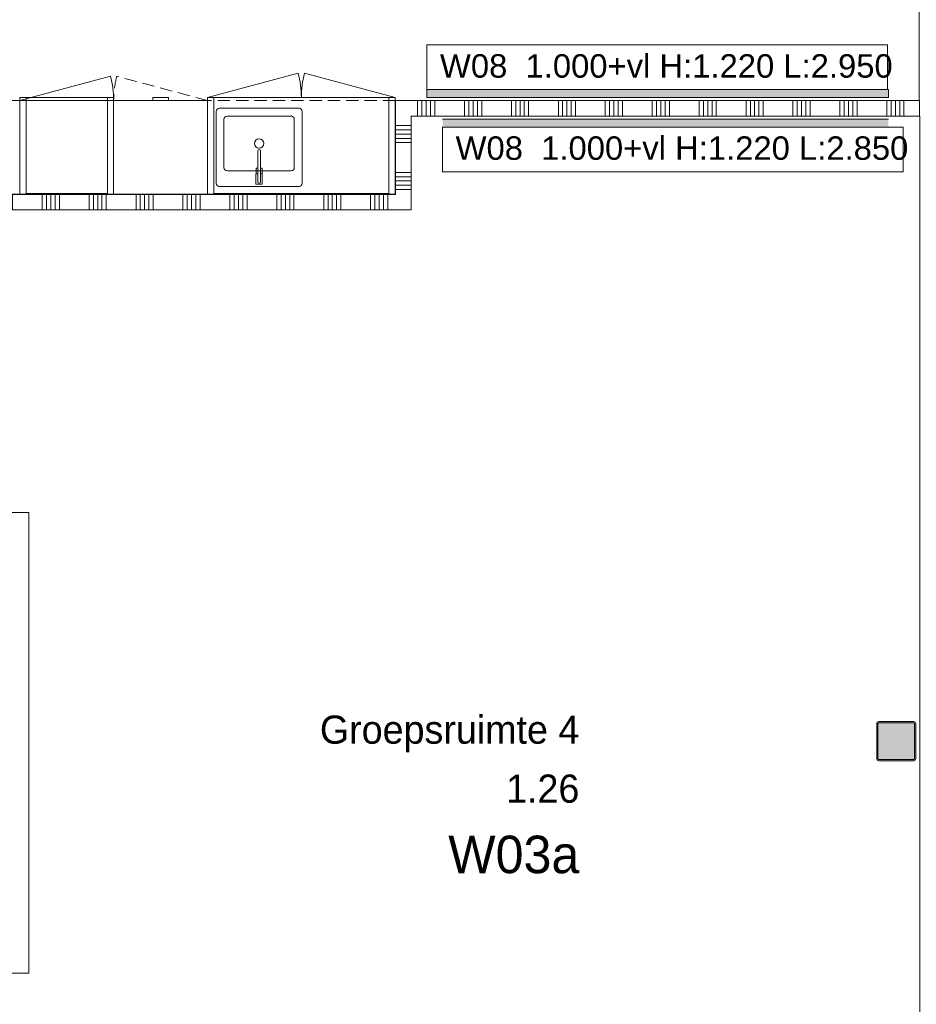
# Model space of a CAD drawing. Header units: millimetres. Extents: x -850 to 154668, y -25041 to 71030.
# Tile 126 of 211: x 19846 to 25579, y 54080 to 60377. Entities that reach past the tile are written whole.
import ezdxf
from ezdxf.enums import TextEntityAlignment as Align

# ---------------------------------------------------------------- set-up
doc = ezdxf.new("R2010")
doc.units = ezdxf.units.MM
doc.header["$MEASUREMENT"] = 0
doc.linetypes.add('B0702', pattern=[117.37, 78.119999, -39.250001])
for name, color, linetype in [('42 Binnenwandafw', 7, 'Continuous'), ('42 Binnenwandafw Doorsnede-arcering', 7, 'Continuous'), ('72 VI kastenwanden', 7, 'Continuous'), ('Info Wandafwerking aanduiding', 7, 'Continuous'), ('New_22 NC Binnenwanden', 7, 'Continuous'), ('New_22 NC Binnenwanden Doorsnede-arcering', 7, 'Continuous'), ('New_72 VI kastenwanden', 7, 'Continuous'), ('New_Z Ruimtefuncties', 7, 'Continuous'), ('New_Z Ruimtefuncties Zone omranding', 7, 'Continuous'), ('New_Z Ruimtefuncties Zone tekst', 7, 'Continuous'), ('S-COLS-____-OTLN.RVT S', 7, 'Continuous'), ('S-COLS-____-OTLN.RVT S 2D arcering', 7, 'Continuous')]:
    doc.layers.add(name, color=color, linetype=linetype)
doc.styles.add('GENERATED_STYLE_1', font='txt')
doc.styles.add('GENERATED_STYLE_2', font='txt')

# ---------------------------------------------------------------- blocks, each defined once
blk = doc.blocks.new('Kast basis 2D 22_2')
at = {"layer": 'New_72 VI kastenwanden', "color": 1, "linetype": 'Continuous', "lineweight": 0}
for p, q in [((0, 620), (1200, 620)), ((0, 0), (0, 620)), ((1125, 570), (615, 570)), ((1200, 0), (1200, 620)), ((595, 550), (595, 90)), ((890, 554), (850, 554)), ((850, 554), (850, 489)), ((861, 540), (861, 342.1)), ((861, 489), (861, 540)), ((879, 342.2), (879, 540)), ((879, 540), (879, 489)), ((890, 489), (890, 554)), ((1145, 90), (1145, 550)), ((645, 450), (645, 140)), ((1075, 470), (665, 470)), ((850, 489), (861, 489)), ((861, 488), (850.3, 488)), ((850.3, 488), (850.3, 453)), ((850.3, 453), (861, 453)), ((861, 453), (861, 488)), ((879, 489), (890, 489)), ((889.7, 488), (879, 488)), ((879, 488), (879, 453)), ((879, 453), (889.7, 453)), ((889.7, 453), (889.7, 488)), ((1095, 140), (1095, 450)), ((615, 70), (1125, 70)), ((665, 120), (1075, 120)), ((0, 0), (1200, 0)), ((0, 0), (579.6, -155.3)), ((1200, 0), (620.4, -155.3))]:
    blk.add_line(p, q, dxfattribs=at)
blk.add_circle((870, 295), 30, dxfattribs=at)
for centre, radius, start, end in [((615, 550), 20, 90, 180), ((1125, 550), 20, 0, 90), ((870, 540), 9, 0, 180), ((870, 540), 9, 0, 180), ((665, 450), 20, 90, 180), ((1075, 450), 20, 0, 90), ((870, 342.1), 9, 180.14724, 0.14724), ((665, 140), 20, 180, 270), ((1075, 140), 20, 270, 0), ((615, 90), 20, 180, 270), ((1125, 90), 20, 270, 0), ((0, 0), 600, 345, 0), ((1200, 0), 600, 180, 195)]:
    blk.add_arc(centre, radius, start, end, dxfattribs=at)
blk.add_point((665, 120), dxfattribs=at)
blk = doc.blocks.new('Kast basis 1D 22_5')
at = {"layer": 'New_72 VI kastenwanden', "color": 1, "linetype": 'Continuous', "lineweight": 0}
for p, q in [((0, 600), (600, 600)), ((0, 0), (0, 600)), ((600, 0), (600, 600)), ((0, 0), (600, 0)), ((0, 0), (579.6, -155.3))]:
    blk.add_line(p, q, dxfattribs=at)
blk.add_arc((0, 0), 600, 345, 0, dxfattribs=at)
blk = doc.blocks.new('Wall_258_2', base_point=(22450, 59859.9))
at = {"layer": '42 Binnenwandafw Doorsnede-arcering', "linetype": 'Continuous', "lineweight": 0, "true_color": 0x934451}
blk.add_hatch(color=15, dxfattribs=at).paths.add_polyline_path([(22450, 59879.9), (25400.2, 59880), (25400.2, 59930), (22450, 59929.9)])
at = {"layer": '42 Binnenwandafw', "color": 15, "linetype": 'Continuous', "lineweight": 0, "true_color": 0x934451, "flags": 128}
for points in [[(25400.2, 59930), (22450, 59929.9)], [(22450, 59929.9), (22450, 59879.9)], [(25400.2, 59880), (25400.2, 59930)], [(22450, 59879.9), (25400.2, 59880)]]:
    blk.add_lwpolyline(points, dxfattribs=at)
blk = doc.blocks.new('Wall_279_2', base_point=(22550, 59759.9))
at = {"layer": '42 Binnenwandafw Doorsnede-arcering', "linetype": 'Continuous', "lineweight": 0, "true_color": 0x934451}
blk.add_hatch(color=15, dxfattribs=at).paths.add_polyline_path([(22550, 59689.9), (25400, 59689.9), (25400, 59739.9), (22550, 59739.9)])
at = {"layer": '42 Binnenwandafw', "color": 15, "linetype": 'Continuous', "lineweight": 0, "true_color": 0x934451, "flags": 128}
for points in [[(25400, 59739.9), (22550, 59739.9)], [(22550, 59689.9), (25400, 59689.9)]]:
    blk.add_lwpolyline(points, dxfattribs=at)
blk = doc.blocks.new('Kast wand 1D 22_8')
at = {"layer": 'New_72 VI kastenwanden', "color": 1, "linetype": 'B0702', "lineweight": 0}
for p, q in [((300, 600), (0, 600)), ((0, 600), (0, 0)), ((300, 0), (300, 600)), ((0, 0), (300, 0))]:
    blk.add_line(p, q, dxfattribs=at)
blk = doc.blocks.new('Column 186[26]_2', base_point=(0.5, 3))
at = {"layer": 'S-COLS-____-OTLN.RVT S 2D arcering', "linetype": 'Continuous', "lineweight": 0, "true_color": 0x778488}
h = blk.add_hatch(color=8, dxfattribs=at)
h.paths.add_polyline_path([(25325.5, 55651), (25326.5, 55646), (25329.3, 55641.8), (25333.5, 55638.9), (25338.5, 55638), (25562.5, 55638), (25567.5, 55638.9), (25571.7, 55641.8), (25574.5, 55646), (25575.5, 55651), (25575.5, 55875), (25574.5, 55879.9), (25571.7, 55884.1), (25567.5, 55887), (25562.5, 55888), (25338.5, 55888), (25333.5, 55887), (25329.3, 55884.1), (25326.5, 55879.9), (25325.5, 55875)])
h.paths.add_polyline_path([(25562.5, 55646), (25338.5, 55646), (25336.6, 55646.3), (25335, 55647.4), (25333.9, 55649), (25333.5, 55651), (25333.5, 55875), (25333.9, 55876.9), (25335, 55878.5), (25336.6, 55879.6), (25338.5, 55880), (25562.5, 55880), (25564.4, 55879.6), (25566.1, 55878.5), (25567.1, 55876.9), (25567.5, 55875), (25567.5, 55651), (25567.1, 55649), (25566.1, 55647.4), (25564.4, 55646.3)], flags=0)
blk.add_hatch(color=8, dxfattribs=at).paths.add_polyline_path([(25562.5, 55880), (25338.5, 55880), (25336.6, 55879.6), (25335, 55878.5), (25333.9, 55876.9), (25333.5, 55875), (25333.5, 55651), (25333.9, 55649), (25335, 55647.4), (25336.6, 55646.3), (25338.5, 55646), (25562.5, 55646), (25564.4, 55646.3), (25566.1, 55647.4), (25567.1, 55649), (25567.5, 55651), (25567.5, 55875), (25567.1, 55876.9), (25566.1, 55878.5), (25564.4, 55879.6)])
at = {"layer": 'S-COLS-____-OTLN.RVT S', "color": 1, "linetype": 'Continuous', "lineweight": 0}
for p, q in [((25326.5, 55879.9), (25325.5, 55875)), ((25325.5, 55875), (25325.5, 55651)), ((25329.3, 55884.1), (25326.5, 55879.9)), ((25333.5, 55887), (25329.3, 55884.1)), ((25338.5, 55888), (25333.5, 55887)), ((25333.5, 55875), (25333.9, 55876.9)), ((25333.5, 55651), (25333.5, 55875)), ((25333.9, 55876.9), (25335, 55878.5)), ((25335, 55878.5), (25336.6, 55879.6)), ((25336.6, 55879.6), (25338.5, 55880)), ((25562.5, 55888), (25338.5, 55888)), ((25338.5, 55880), (25562.5, 55880)), ((25567.5, 55887), (25562.5, 55888)), ((25562.5, 55880), (25564.4, 55879.6)), ((25564.4, 55879.6), (25566.1, 55878.5)), ((25566.1, 55878.5), (25567.1, 55876.9)), ((25567.1, 55876.9), (25567.5, 55875)), ((25571.7, 55884.1), (25567.5, 55887)), ((25567.5, 55875), (25567.5, 55651)), ((25574.5, 55879.9), (25571.7, 55884.1)), ((25575.5, 55875), (25574.5, 55879.9)), ((25575.5, 55651), (25575.5, 55875)), ((25325.5, 55651), (25326.5, 55646)), ((25326.5, 55646), (25329.3, 55641.8)), ((25329.3, 55641.8), (25333.5, 55638.9)), ((25333.9, 55649), (25333.5, 55651)), ((25333.5, 55638.9), (25338.5, 55638)), ((25335, 55647.4), (25333.9, 55649)), ((25336.6, 55646.3), (25335, 55647.4)), ((25338.5, 55646), (25336.6, 55646.3)), ((25562.5, 55646), (25338.5, 55646)), ((25338.5, 55638), (25562.5, 55638)), ((25564.4, 55646.3), (25562.5, 55646)), ((25562.5, 55638), (25567.5, 55638.9)), ((25566.1, 55647.4), (25564.4, 55646.3)), ((25567.1, 55649), (25566.1, 55647.4)), ((25567.5, 55651), (25567.1, 55649)), ((25567.5, 55638.9), (25571.7, 55641.8)), ((25571.7, 55641.8), (25574.5, 55646)), ((25574.5, 55646), (25575.5, 55651))]:
    blk.add_line(p, q, dxfattribs=at)
blk = doc.blocks.new('Kast wand 2D 22_2')
at = {"layer": 'New_72 VI kastenwanden', "color": 1, "linetype": 'B0702', "lineweight": 0}
for p, q in [((1200, 600), (0, 600)), ((0, 600), (0, 0)), ((1200, 0), (1200, 600)), ((0, 0), (1200, 0))]:
    blk.add_line(p, q, dxfattribs=at)
blk = doc.blocks.new('#72 ladekast 4L')
at = {"layer": 'New_72 VI kastenwanden', "color": 9, "linetype": 'Continuous', "lineweight": 0}
for p, q in [((20, 620), (0, 620)), ((0, 620), (0, 40)), ((580, 620), (20, 620)), ((600, 620), (580, 620)), ((600, 40), (600, 620)), ((0, 40), (0, 20)), ((0, 20), (600, 20)), ((350, 20), (250, 20)), ((250, 20), (250, 0)), ((250, 0), (350, 0)), ((350, 0), (350, 20)), ((600, 20), (600, 40))]:
    blk.add_line(p, q, dxfattribs=at)
blk = doc.blocks.new('Kast wand 1D 22_2')
at = {"layer": 'New_72 VI kastenwanden', "color": 1, "linetype": 'B0702', "lineweight": 0}
for p, q in [((600, 600), (0, 600)), ((0, 600), (0, 0)), ((600, 0), (600, 600)), ((0, 0), (600, 0))]:
    blk.add_line(p, q, dxfattribs=at)
blk = doc.blocks.new('Kast wand 1D 22_3')
at = {"layer": 'New_72 VI kastenwanden', "color": 1, "linetype": 'B0702', "lineweight": 0}
for p, q in [((600, 600), (0, 600)), ((0, 600), (0, 0)), ((600, 0), (600, 600)), ((0, 0), (600, 0)), ((0, 0), (579.6, -155.3))]:
    blk.add_line(p, q, dxfattribs=at)
blk.add_arc((0, 0), 600, 345, 0, dxfattribs=at)
blk = doc.blocks.new('#72 kadervak')
at = {"layer": 'New_72 VI kastenwanden', "color": 7, "linetype": 'Continuous', "lineweight": 0}
for p, q in [((600, 620), (0, 620)), ((0, 620), (0, 0)), ((600, 620), (0, 620)), ((0, 620), (0, 0)), ((40, 620), (0, 620)), ((0, 620), (0, 0)), ((40, 0), (40, 620)), ((560, 620), (40, 620)), ((40, 620), (40, 615)), ((40, 615), (560, 615)), ((600, 620), (560, 620)), ((560, 620), (560, 0)), ((560, 615), (560, 620)), ((600, 0), (600, 620)), ((600, 0), (600, 620)), ((600, 0), (600, 620)), ((0, 0), (600, 0)), ((0, 0), (600, 0)), ((0, 0), (40, 0)), ((560, 0), (600, 0))]:
    blk.add_line(p, q, dxfattribs=at)
blk = doc.blocks.new('#72 pantryvak')
at = {"layer": '72 VI kastenwanden', "color": 1, "linetype": 'Continuous', "lineweight": 0}
for p, q in [((1200, 620), (0, 620)), ((0, 620), (0, 0)), ((40, 620), (0, 620)), ((0, 620), (0, 0)), ((1160, 620), (40, 620)), ((40, 620), (40, 0)), ((40, 0), (40, 620)), ((1160, 620), (40, 620)), ((40, 620), (40, 615)), ((40, 615), (1160, 615)), ((1160, 0), (1160, 620)), ((1160, 615), (1160, 620)), ((1160, 620), (1160, 0)), ((1200, 620), (1160, 620)), ((1200, 0), (1200, 620)), ((1200, 0), (1200, 620)), ((0, 0), (1200, 0)), ((0, 0), (40, 0)), ((40, 0), (1160, 0)), ((1160, 0), (1200, 0))]:
    blk.add_line(p, q, dxfattribs=at)
blk = doc.blocks.new('*X2429')
at = {"layer": 'New_22 NC Binnenwanden Doorsnede-arcering', "color": 254, "linetype": 'Continuous', "lineweight": 0, "true_color": 0xe9ebeb}
for p, q in [((22350, 59700.3), (22250, 59700.3)), ((22350, 59672.9), (22250, 59672.9)), ((22350, 59645.5), (22250, 59645.5)), ((22350, 59618), (22250, 59618)), ((22350, 59590.6), (22250, 59590.6)), ((22350, 59400.3), (22250, 59400.3)), ((22350, 59372.9), (22250, 59372.9)), ((22350, 59345.5), (22250, 59345.5)), ((22350, 59318), (22250, 59318)), ((22350, 59290.6), (22250, 59290.6))]:
    blk.add_line(p, q, dxfattribs=at)
blk = doc.blocks.new('Wall_471_2', base_point=(22350, 59759.9))
at = {"layer": 'New_22 NC Binnenwanden', "color": 8, "linetype": 'Continuous', "lineweight": 0, "true_color": 0x778488, "flags": 128}
for points in [[(22250, 59759.9), (22250, 59259.9)], [(22350, 59159.9), (22350, 59759.9)], [(22350, 59159.9), (22250, 59159.9)]]:
    blk.add_lwpolyline(points, dxfattribs=at)
at = {"layer": 'New_22 NC Binnenwanden', "color": 8, "lineweight": 0, "true_color": 0x778488}
blk.add_blockref('*X2429', (0, 0), dxfattribs=at)
blk = doc.blocks.new('*X2433')
at = {"layer": 'New_22 NC Binnenwanden Doorsnede-arcering', "color": 254, "linetype": 'Continuous', "lineweight": 0, "true_color": 0xe9ebeb}
for p, q in [((22390.3, 59759.9), (22390.3, 59859.9)), ((22417.7, 59759.9), (22417.7, 59859.9)), ((22445.2, 59759.9), (22445.2, 59859.9)), ((22472.6, 59759.9), (22472.6, 59859.9)), ((22500, 59759.9), (22500, 59859.9)), ((22690.3, 59759.9), (22690.3, 59859.9)), ((22717.7, 59759.9), (22717.7, 59859.9)), ((22745.2, 59759.9), (22745.2, 59859.9)), ((22772.6, 59759.9), (22772.6, 59859.9)), ((22800, 59759.9), (22800, 59859.9)), ((22990.3, 59759.9), (22990.3, 59859.9)), ((23017.7, 59759.9), (23017.7, 59859.9)), ((23045.2, 59759.9), (23045.2, 59859.9)), ((23072.6, 59759.9), (23072.6, 59859.9)), ((23100, 59759.9), (23100, 59859.9)), ((23290.3, 59759.9), (23290.3, 59859.9)), ((23317.7, 59759.9), (23317.7, 59859.9)), ((23345.2, 59759.9), (23345.2, 59859.9)), ((23372.6, 59759.9), (23372.6, 59859.9)), ((23400, 59759.9), (23400, 59859.9)), ((23590.3, 59759.9), (23590.3, 59859.9)), ((23617.7, 59759.9), (23617.7, 59859.9)), ((23645.2, 59759.9), (23645.2, 59859.9)), ((23672.6, 59759.9), (23672.6, 59859.9)), ((23700, 59759.9), (23700, 59859.9)), ((23890.3, 59759.9), (23890.3, 59859.9)), ((23917.7, 59759.9), (23917.7, 59859.9)), ((23945.2, 59759.9), (23945.2, 59859.9)), ((23972.6, 59759.9), (23972.6, 59859.9)), ((24000, 59759.9), (24000, 59859.9)), ((24190.3, 59759.9), (24190.3, 59859.9)), ((24217.7, 59759.9), (24217.7, 59859.9)), ((24245.2, 59759.9), (24245.2, 59859.9)), ((24272.6, 59759.9), (24272.6, 59859.9)), ((24300, 59759.9), (24300, 59859.9)), ((24490.3, 59759.9), (24490.3, 59859.9)), ((24517.7, 59759.9), (24517.7, 59859.9)), ((24545.2, 59759.9), (24545.2, 59859.9)), ((24572.6, 59759.9), (24572.6, 59859.9)), ((24600, 59759.9), (24600, 59859.9)), ((24790.3, 59759.9), (24790.3, 59859.9)), ((24817.7, 59759.9), (24817.7, 59859.9)), ((24845.2, 59759.9), (24845.2, 59859.9)), ((24872.6, 59759.9), (24872.6, 59859.9)), ((24900, 59759.9), (24900, 59859.9)), ((25090.3, 59759.9), (25090.3, 59859.9)), ((25117.7, 59759.9), (25117.7, 59859.9)), ((25145.2, 59759.9), (25145.2, 59859.9)), ((25172.6, 59759.9), (25172.6, 59859.9)), ((25200, 59759.9), (25200, 59859.9)), ((25390.3, 59759.9), (25390.3, 59859.9)), ((25417.7, 59759.9), (25417.7, 59859.9)), ((25445.2, 59759.9), (25445.2, 59859.9)), ((25472.6, 59759.9), (25472.6, 59859.9)), ((25500, 59759.9), (25500, 59859.9))]:
    blk.add_line(p, q, dxfattribs=at)
blk = doc.blocks.new('Wall_472_2', base_point=(22250, 59759.9))
at = {"layer": 'New_22 NC Binnenwanden', "color": 8, "linetype": 'Continuous', "lineweight": 0, "true_color": 0x778488, "flags": 128}
for points in [[(25600, 59859.9), (22250, 59859.9)], [(22250, 59859.9), (22250, 59759.9)], [(25600, 59859.9), (25600, 59759.9)], [(22350, 59759.9), (25600, 59759.9)]]:
    blk.add_lwpolyline(points, dxfattribs=at)
at = {"layer": 'New_22 NC Binnenwanden', "color": 8, "lineweight": 0, "true_color": 0x778488}
blk.add_blockref('*X2433', (0, 0), dxfattribs=at)
blk = doc.blocks.new('*X2453')
at = {"layer": 'New_22 NC Binnenwanden Doorsnede-arcering', "color": 254, "linetype": 'Continuous', "lineweight": 0, "true_color": 0xe9ebeb}
for p, q in [((19690.3, 59201.9), (19690.3, 59259.9)), ((19717.7, 59201.9), (19717.7, 59259.9)), ((19745.2, 59201.9), (19745.2, 59259.9)), ((19772.6, 59201.9), (19772.6, 59259.9)), ((19800, 59201.9), (19800, 59259.9)), ((19990.3, 59201.9), (19990.3, 59259.9)), ((20017.7, 59201.9), (20017.7, 59259.9)), ((20045.2, 59201.9), (20045.2, 59259.9)), ((20072.6, 59201.9), (20072.6, 59259.9)), ((20100, 59201.9), (20100, 59259.9)), ((20290.3, 59201.9), (20290.3, 59259.9)), ((20317.7, 59201.9), (20317.7, 59259.9)), ((20345.2, 59201.9), (20345.2, 59259.9)), ((20372.6, 59201.9), (20372.6, 59259.9)), ((20400, 59201.9), (20400, 59259.9)), ((20590.3, 59201.9), (20590.3, 59259.9)), ((20617.7, 59201.9), (20617.7, 59259.9)), ((20645.2, 59201.9), (20645.2, 59259.9)), ((20672.6, 59201.9), (20672.6, 59259.9)), ((20700, 59201.9), (20700, 59259.9)), ((20890.3, 59201.9), (20890.3, 59259.9)), ((20917.7, 59201.9), (20917.7, 59259.9)), ((20945.2, 59201.9), (20945.2, 59259.9)), ((20972.6, 59201.9), (20972.6, 59259.9)), ((21000, 59201.9), (21000, 59259.9)), ((21190.3, 59201.9), (21190.3, 59259.9)), ((21217.7, 59201.9), (21217.7, 59259.9)), ((21245.2, 59201.9), (21245.2, 59259.9)), ((21272.6, 59201.9), (21272.6, 59259.9)), ((21300, 59201.9), (21300, 59259.9)), ((21490.3, 59201.9), (21490.3, 59259.9)), ((21517.7, 59201.9), (21517.7, 59259.9)), ((21545.2, 59201.9), (21545.2, 59259.9)), ((21572.6, 59201.9), (21572.6, 59259.9)), ((21600, 59201.9), (21600, 59259.9)), ((21790.3, 59201.9), (21790.3, 59259.9)), ((21817.7, 59201.9), (21817.7, 59259.9)), ((21845.2, 59201.9), (21845.2, 59259.9)), ((21872.6, 59201.9), (21872.6, 59259.9)), ((21900, 59201.9), (21900, 59259.9)), ((22090.3, 59201.9), (22090.3, 59259.9)), ((22117.7, 59201.9), (22117.7, 59259.9)), ((22145.2, 59201.9), (22145.2, 59259.9)), ((22172.6, 59201.9), (22172.6, 59259.9)), ((22200, 59201.9), (22200, 59259.9)), ((19690.3, 59159.9), (19690.3, 59201.9)), ((19717.7, 59159.9), (19717.7, 59201.9)), ((19745.2, 59159.9), (19745.2, 59201.9)), ((19772.6, 59159.9), (19772.6, 59201.9)), ((19800, 59159.9), (19800, 59201.9)), ((19990.3, 59159.9), (19990.3, 59201.9)), ((20017.7, 59159.9), (20017.7, 59201.9)), ((20045.2, 59159.9), (20045.2, 59201.9)), ((20072.6, 59159.9), (20072.6, 59201.9)), ((20100, 59159.9), (20100, 59201.9)), ((20290.3, 59159.9), (20290.3, 59201.9)), ((20317.7, 59159.9), (20317.7, 59201.9)), ((20345.2, 59159.9), (20345.2, 59201.9)), ((20372.6, 59159.9), (20372.6, 59201.9)), ((20400, 59159.9), (20400, 59201.9)), ((20590.3, 59159.9), (20590.3, 59201.9)), ((20617.7, 59159.9), (20617.7, 59201.9)), ((20645.2, 59159.9), (20645.2, 59201.9)), ((20672.6, 59159.9), (20672.6, 59201.9)), ((20700, 59159.9), (20700, 59201.9)), ((20890.3, 59159.9), (20890.3, 59201.9)), ((20917.7, 59159.9), (20917.7, 59201.9)), ((20945.2, 59159.9), (20945.2, 59201.9)), ((20972.6, 59159.9), (20972.6, 59201.9)), ((21000, 59159.9), (21000, 59201.9)), ((21190.3, 59159.9), (21190.3, 59201.9)), ((21217.7, 59159.9), (21217.7, 59201.9)), ((21245.2, 59159.9), (21245.2, 59201.9)), ((21272.6, 59159.9), (21272.6, 59201.9)), ((21300, 59159.9), (21300, 59201.9)), ((21490.3, 59159.9), (21490.3, 59201.9)), ((21517.7, 59159.9), (21517.7, 59201.9)), ((21545.2, 59159.9), (21545.2, 59201.9)), ((21572.6, 59159.9), (21572.6, 59201.9)), ((21600, 59159.9), (21600, 59201.9)), ((21790.3, 59159.9), (21790.3, 59201.9)), ((21817.7, 59159.9), (21817.7, 59201.9)), ((21845.2, 59159.9), (21845.2, 59201.9)), ((21872.6, 59159.9), (21872.6, 59201.9)), ((21900, 59159.9), (21900, 59201.9)), ((22090.3, 59159.9), (22090.3, 59201.9)), ((22117.7, 59159.9), (22117.7, 59201.9)), ((22145.2, 59159.9), (22145.2, 59201.9)), ((22172.6, 59159.9), (22172.6, 59201.9)), ((22200, 59159.9), (22200, 59201.9))]:
    blk.add_line(p, q, dxfattribs=at)
blk = doc.blocks.new('*X2454')
at = {"layer": 'New_22 NC Binnenwanden Doorsnede-arcering', "color": 254, "linetype": 'Continuous', "lineweight": 0, "true_color": 0xe9ebeb}
for p, q in [((19500, 59201.9), (19500, 59209.9)), ((19500, 59159.9), (19500, 59201.9)), ((19472.6, 59159.9), (19472.6, 59182.5))]:
    blk.add_line(p, q, dxfattribs=at)
blk = doc.blocks.new('*X2455')
at = {"layer": 'New_22 NC Binnenwanden Doorsnede-arcering', "color": 254, "linetype": 'Continuous', "lineweight": 0, "true_color": 0xe9ebeb}
for p, q in [((19472.6, 59201.9), (19472.6, 59259.9)), ((19500, 59209.9), (19500, 59259.9)), ((19472.6, 59182.5), (19472.6, 59201.9))]:
    blk.add_line(p, q, dxfattribs=at)
blk = doc.blocks.new('Wall_479_2', base_point=(19550, 59159.9))
at = {"layer": 'New_22 NC Binnenwanden', "color": 8, "linetype": 'Continuous', "lineweight": 0, "true_color": 0x778488, "flags": 128}
for points in [[(19450, 59159.9), (19450, 59259.9)], [(22250, 59259.9), (19550, 59259.9)], [(19450, 59159.9), (22250, 59159.9)]]:
    blk.add_lwpolyline(points, dxfattribs=at)
at = {"layer": 'New_22 NC Binnenwanden', "color": 8, "lineweight": 0, "true_color": 0x778488}
for name in ['*X2455', '*X2453', '*X2454']:
    blk.add_blockref(name, (0, 0), dxfattribs=at)
blk = doc.blocks.new('Groepsruimte 4_1.26_54_2', base_point=(22575.3, 55401.9))
at = {"layer": 'New_Z Ruimtefuncties Zone tekst', "color": 2, "lineweight": 0}
for tag, height, style, p in [('ROOM_NAME', 180, 'GENERATED_STYLE_1', (23424.5, 55926.5)), ('DUMMY_938', 180, 'GENERATED_STYLE_1', (23424.5, 55967.6)), ('ROOM_NUMBER', 180, 'GENERATED_STYLE_1', (23424.5, 55549.3)), ('DUMMY_939', 180, 'GENERATED_STYLE_1', (23424.5, 55590.5)), ('stWallCovering', 240, 'GENERATED_STYLE_2', (23424.5, 55158.5))]:
    blk.add_attdef(tag, text='', height=height, dxfattribs=dict(at, style=style)).set_placement(p, align=Align.TOP_RIGHT)
at = {"layer": 'New_Z Ruimtefuncties Zone tekst', "color": 2, "lineweight": 0, "style": 'GENERATED_STYLE_2'}
blk.add_attdef('DUMMY_940', text='', height=240, dxfattribs=at).set_placement((21726.2, 55213.3), align=Align.TOP_LEFT)

msp = doc.modelspace()

# ---------------------------------------------------------------- linework, layer by layer
at = {"layer": 'Info Wandafwerking aanduiding', "color": 9, "linetype": 'Continuous', "lineweight": 0, "flags": 128}
for points in [[(22450, 60215.7), (25395.1, 60215.7), (25395.1, 59929.9), (22450, 59929.9)], [(22550, 59689.9), (25495.1, 59689.9), (25495.1, 59404.2), (22550, 59404.2)], [(19619.9, 54279.9), (19619.9, 57225), (19905.7, 57225), (19905.7, 54279.9)]]:
    msp.add_lwpolyline(points, close=True, dxfattribs=at)
at = {"layer": 'New_Z Ruimtefuncties Zone omranding', "color": 231, "linetype": 'Continuous', "lineweight": 0, "true_color": 0xf9acba, "flags": 128}
for points in [[(17150, 66760), (17150, 59760.4), (19547.2, 59760.3), (19547.2, 59259.9), (22247.2, 59260), (22247.2, 59859.9), (25597.9, 59859.9), (25597.9, 66760)], [(18099.9, 54079.9), (18100, 50560), (25600, 50560), (25600, 50734.9), (25600.7, 50734.9), (25600.7, 55634.9), (25600.7, 59759.9), (22350, 59759.9), (22350, 59159.9), (19550, 59159.9), (19550, 57859.9), (19550, 54079.9)]]:
    msp.add_lwpolyline(points, close=True, dxfattribs=at)

# ---------------------------------------------------------------- block references
at = {"layer": '42 Binnenwandafw', "color": 15, "lineweight": 0, "true_color": 0x934451}
for name, p in [('Wall_258_2', (22450, 59859.9)), ('Wall_279_2', (22550, 59759.9))]:
    msp.add_blockref(name, p, dxfattribs=at)
at = {"layer": '72 VI kastenwanden', "color": 1, "linetype": 'Continuous', "lineweight": 0, "xscale": -1, "zscale": 1000, "rotation": 180}
msp.add_blockref('#72 pantryvak', (21047.2, 59880), dxfattribs=at)
at = {"layer": 'New_22 NC Binnenwanden', "color": 8, "lineweight": 0, "true_color": 0x778488}
for name, p in [('Wall_472_2', (22250, 59759.9)), ('Wall_471_2', (22350, 59759.9)), ('Wall_479_2', (19550, 59159.9))]:
    msp.add_blockref(name, p, dxfattribs=at)
at = {"layer": 'New_72 VI kastenwanden', "color": 1, "linetype": 'Continuous', "lineweight": 0, "xscale": -1, "zscale": 1000, "rotation": 180}
for name, p in [('Kast basis 1D 22_5', (19847.2, 59860)), ('Kast wand 1D 22_8', (19547.2, 59860)), ('Kast wand 1D 22_2', (19847.2, 59860))]:
    msp.add_blockref(name, p, dxfattribs=at)
at = {"layer": 'New_72 VI kastenwanden', "color": 1, "linetype": 'Continuous', "lineweight": 0, "zscale": 1000, "rotation": 180}
for name, p in [('Kast wand 1D 22_3', (21047.2, 59860)), ('Kast basis 2D 22_2', (22247.2, 59880)), ('#72 kadervak', (20447.2, 59880)), ('Kast wand 2D 22_2', (21047.2, 59860)), ('Kast wand 2D 22_2', (22247.2, 59860))]:
    msp.add_blockref(name, p, dxfattribs=at)
at = {"layer": 'New_72 VI kastenwanden', "color": 253, "linetype": 'Continuous', "lineweight": 0, "true_color": 0x99a3a6, "zscale": 1000, "rotation": 180}
msp.add_blockref('#72 ladekast 4L', (21047.2, 59880), dxfattribs=at)
at = {"layer": 'New_Z Ruimtefuncties', "color": 2, "linetype": 'Continuous', "lineweight": 0}
msp.add_blockref('Groepsruimte 4_1.26_54_2', (22575.3, 55401.9), dxfattribs=at).add_auto_attribs({'ROOM_NAME': 'Groepsruimte 4', 'ROOM_NUMBER': '1.26', 'stWallCovering': 'W03a'})
at = {"layer": 'S-COLS-____-OTLN.RVT S', "color": 1, "linetype": 'Continuous', "lineweight": 0}
msp.add_blockref('Column 186[26]_2', (0.5, 3), dxfattribs=at)

# ---------------------------------------------------------------- texts
at = {"layer": 'Info Wandafwerking aanduiding', "color": 2, "linetype": 'Continuous', "lineweight": 0, "char_height": 150, "style": 'GENERATED_STYLE_1'}
for s, insert, attachment_point in [('\\A1;{\\pql;\\fArial|b0|i0|c0|p38; W08 \\fArial|b0|i0|c0|p38; \\fArial|b0|i0|c0|p38;1.000\\fArial|b0|i0|c0|p38;+vl H:\\fArial|b0|i0|c0|p38;1.220\\fArial|b0|i0|c0|p38; L:\\fArial|b0|i0|c0|p38;2.950}', (22475, 60003.9), 7), ('\\A1;{\\pql;\\fArial|b0|i0|c0|p38; W08 \\fArial|b0|i0|c0|p38; \\fArial|b0|i0|c0|p38;1.000\\fArial|b0|i0|c0|p38;+vl H:\\fArial|b0|i0|c0|p38;1.220\\fArial|b0|i0|c0|p38; L:\\fArial|b0|i0|c0|p38;2.850}', (22575, 59630.6), 1)]:
    msp.add_mtext(s, dxfattribs=dict(at, insert=insert, attachment_point=attachment_point))

doc.saveas('drawing.dxf')
